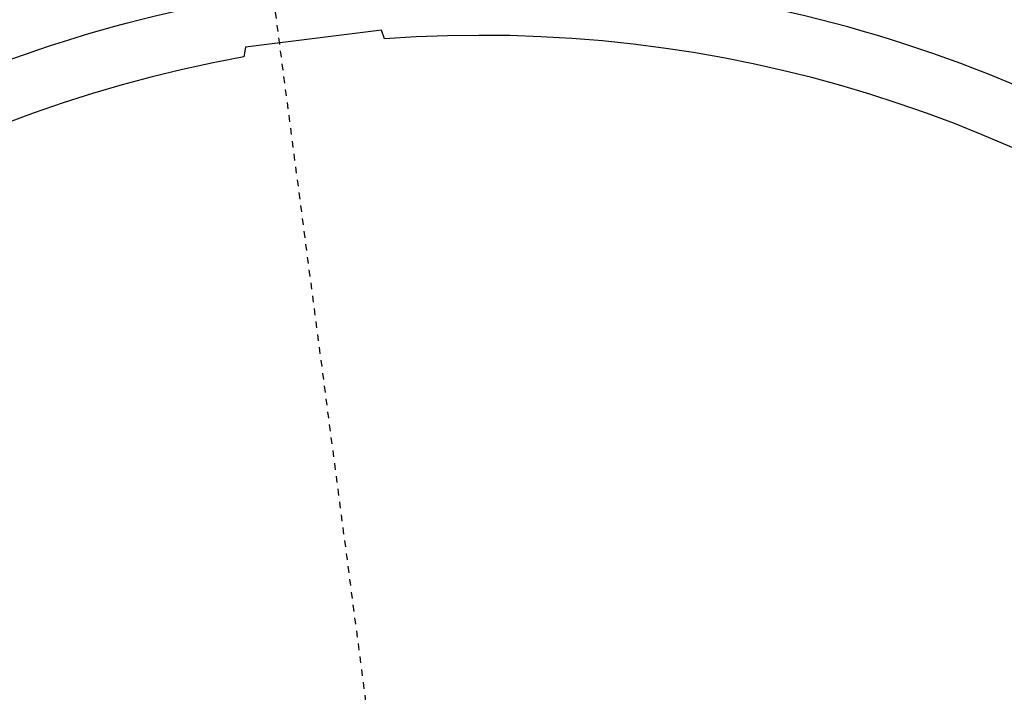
# Model space of a CAD drawing. Header units: metres. Extents: x 118052 to 118564, y 454784 to 455719.
# Tile 34 of 160: x 118190 to 118205, y 455246 to 455256. Entities that reach past the tile are written whole.
import ezdxf

# ---------------------------------------------------------------- set-up
doc = ezdxf.new("R2010")
doc.units = ezdxf.units.M
doc.header["$LTSCALE"] = 0.5
doc.linetypes.add('Tauw_Stramien', pattern=[13, 8, -1.67, 1.66, -1.67])
for name, color, linetype in [('_gebouwen', 7, 'Continuous'), ('_verharding', 7, 'Continuous'), ('Koningsstal VIEUWPORT', 254, 'Continuous'), ('ZU_B_N_MB00X---ALG_Stramien~-_-----', 6, 'Tauw_Stramien')]:
    doc.layers.add(name, color=color, linetype=linetype)

# ---------------------------------------------------------------- blocks, each defined once
blk = doc.blocks.new('Leidingen')
at = {"layer": 'ZU_B_N_MB00X---ALG_Stramien~-_-----'}
blk.add_line((-240415.3936793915, 54851.39472027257), (-140397.824391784, 54857.6848656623), dxfattribs=at)

msp = doc.modelspace()

# ---------------------------------------------------------------- linework, layer by layer
at = {"layer": '_gebouwen'}
msp.add_lwpolyline([(118198.119625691, 455215.4056844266), (118198.1792108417, 455215.2700521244), (118200.2682108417, 455215.5300521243), (118200.2851376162, 455215.6698645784, 0.3830161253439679), (118216.9751982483, 455236.997919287), (118217.1108305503, 455237.0575044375), (118216.8508305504, 455239.1465044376), (118216.7110180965, 455239.1634312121, 0.3844101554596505), (118195.284681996, 455255.8466022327), (118195.234, 455255.978), (118193.145, 455255.718), (118193.1204796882, 455255.5718998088, 0.3830161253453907), (118176.5342804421, 455234.162975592), (118176.4028826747, 455234.1122935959), (118176.6628826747, 455232.0232935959), (118176.808982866, 455231.9987732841, 0.3816233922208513)], format="xyb", close=True, dxfattribs=at)
at = {"layer": '_verharding'}
for points in [[(118198.9044867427, 455214.4533770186), (118197.624931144, 455214.2941216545), (118197.5457502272, 455214.4743593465, -0.3645239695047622), (118176.0467429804, 455231.2141142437), (118175.8525948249, 455231.2466985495), (118175.4229240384, 455234.6989380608), (118175.5987442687, 455234.7667544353, -0.1550531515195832), (118178.9802319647, 455247.1345522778), (118178.0017626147, 455247.8646486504), (118180.0645064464, 455250.5999371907), (118181.1126968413, 455249.8987551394, -0.1565200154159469), (118192.3358206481, 455256.3341396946), (118192.3684049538, 455256.5282878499), (118195.820644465, 455256.9579586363), (118195.8884608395, 455256.7821384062, -0.04666700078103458), (118199.8262286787, 455256.5752235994)], [(118207.8358824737, 455253.6658509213, 0.086512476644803), (118201.0789776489, 455256.3526676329)]]:
    msp.add_lwpolyline(points, format="xyb", dxfattribs=at)

# ---------------------------------------------------------------- block references
at = {"layer": 'Koningsstal VIEUWPORT', "color": 6, "xscale": 0.0009975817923, "yscale": 0.0009975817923, "zscale": 0.0009975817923, "rotation": 97.46987594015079}
msp.add_blockref('Leidingen', (118222.5204054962, 455456.6506997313), dxfattribs=at)

doc.saveas('drawing.dxf')
